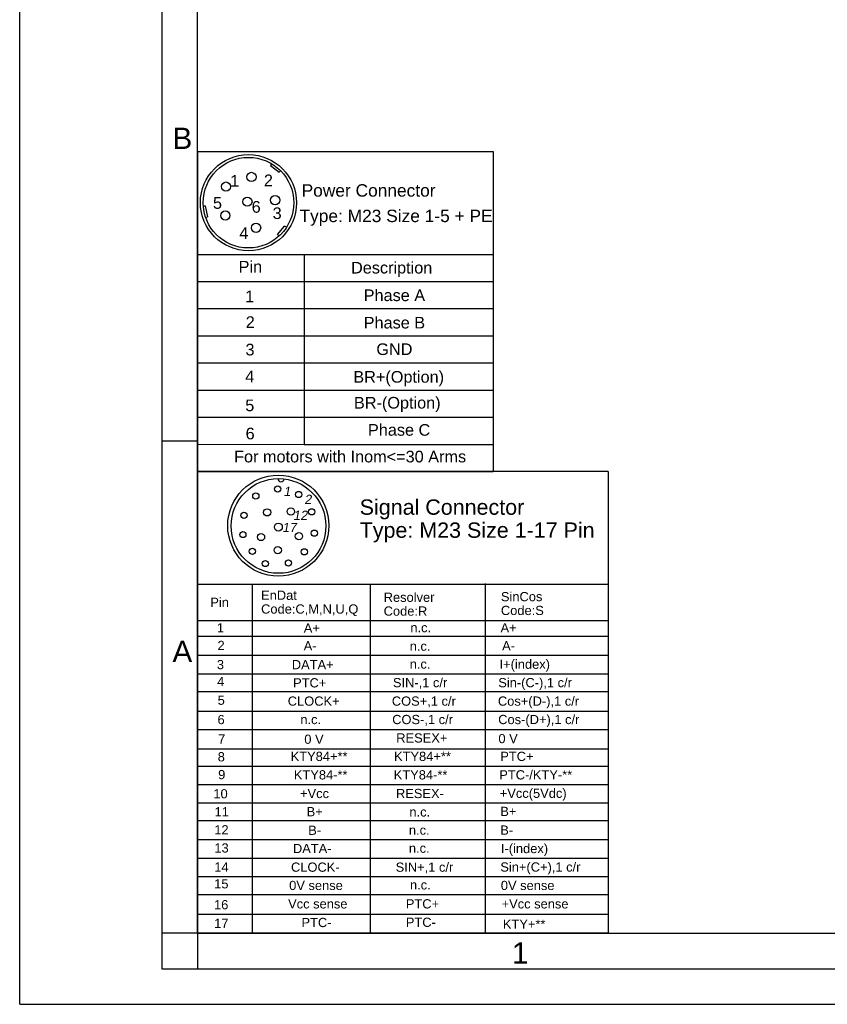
# Model space of a CAD drawing. Header units: millimetres. Extents: x 0 to 420, y 0 to 297.
# Tile 1 of 44: x 0 to 114, y 0 to 138. Entities that reach past the tile are written whole.
import ezdxf

# ---------------------------------------------------------------- set-up
doc = ezdxf.new("R2010")
doc.units = ezdxf.units.MM
doc.header["$LTSCALE"] = 23.1
doc.layers.get('0').update_dxf_attribs({"linetype": 'CONTINUOUS'})
doc.layers.add('DETAIL', color=7, linetype='CONTINUOUS')
doc.styles.get("Standard").update_dxf_attribs({"font": 'arial.ttf'})
doc.styles.add('TEXTSTYLE_2', font='arial.ttf')

# ---------------------------------------------------------------- blocks, each defined once
blk = doc.blocks.new('17PINS_BL2', base_point=(53.88, 42.43))
at = {"layer": 'DETAIL', "color": 2, "linetype": 'CONTINUOUS'}
for p, q in [((25, 74.93), (25, 9.93)), ((82.76, 74.93), (25, 74.93)), ((82.76, 74.93), (82.76, 10)), ((25, 59.1), (82.76, 59.1)), ((32.71, 59.1), (32.71, 10)), ((49.3, 59.1), (49.3, 10)), ((65.49, 59.17), (65.49, 10)), ((25, 53.96), (82.76, 53.96)), ((25, 51.75), (82.76, 51.75)), ((25, 49.09), (82.76, 49.09)), ((25, 46.46), (82.76, 46.46)), ((25, 43.97), (82.76, 43.97)), ((25, 41.23), (82.76, 41.23)), ((25, 38.66), (82.76, 38.66)), ((25, 35.91), (82.76, 35.91)), ((25, 33.5), (82.76, 33.5)), ((25, 30.92), (82.76, 30.92)), ((25, 28.32), (82.76, 28.32)), ((82.76, 25.8), (25, 25.8)), ((25, 23.17), (82.76, 23.17)), ((25, 20.54), (82.76, 20.54)), ((25, 17.99), (82.76, 17.99)), ((25, 15.46), (82.76, 15.46)), ((25, 12.68), (82.76, 12.68)), ((82.69, 10), (25, 10))]:
    blk.add_line(p, q, dxfattribs=at)
for centre, radius in [((36.37, 67.31), 7.11), ((36.4, 67.27), 6.66), ((36.29, 72.47), 0.436), ((39.25, 71.69), 0.436), ((33.21, 71.47), 0.436), ((34.8, 69.18), 0.509), ((38.14, 69.3), 0.509), ((41.06, 69.25), 0.436), ((31.54, 68.75), 0.436), ((31.39, 66.06), 0.436), ((36.38, 67.11), 0.557), ((41.43, 66.25), 0.436), ((33.94, 65.71), 0.509), ((39.27, 65.83), 0.509), ((32.72, 63.7), 0.436), ((36.29, 63.87), 0.509), ((40.02, 63.63), 0.436), ((34.56, 61.98), 0.436), ((37.8, 62.05), 0.436)]:
    blk.add_circle(centre, radius, dxfattribs=at)
blk.add_arc((36.75, 73.92), 0.436, 178.7834, 355.0273, dxfattribs=at)
at = {"layer": 'DETAIL', "color": 2, "linetype": 'CONTINUOUS', "oblique": 10}
for s, height, p in [('1', 1.3, (37.09, 71.47)), ('2', 1.3, (40.02, 70.35)), ('12', 1.296, (38.45, 68.12)), ('17', 1.296, (36.91, 66.41))]:
    blk.add_text(s, height=height, dxfattribs=at).set_placement(p)
at = {"layer": 'DETAIL', "color": 2, "linetype": 'CONTINUOUS'}
for s, height, p in [('Signal Connector', 2.1601, (47.82, 68.84)), ('Type: M23 Size 1-17 Pin', 2.1601, (47.82, 65.6)), ('EnDat', 1.296, (33.95, 56.88)), ('Pin', 1.296, (26.81, 55.88)), ('Resolver', 1.296, (51.19, 56.59)), ('SinCos', 1.296, (67.68, 56.68)), ('Code:C,M,N,U,Q', 1.2961, (33.95, 54.94)), ('Code:R', 1.296, (51.19, 54.65)), ('Code:S', 1.296, (67.68, 54.74)), ('1', 1.3, (27.73, 52.29)), ('A+', 1.296, (39.95, 52.27)), ('n.c.', 1.296, (54.94, 52.32)), ('A+', 1.296, (67.63, 52.3)), ('2', 1.3, (27.82, 49.81)), ('A-', 1.296, (39.94, 49.77)), ('n.c.', 1.296, (54.85, 49.72)), ('A-', 1.296, (67.85, 49.77)), ('I+(index)', 1.296, (67.49, 47.18)), ('3', 1.3, (27.73, 47.12)), ('DATA+', 1.296, (38.27, 47.12)), ('n.c.', 1.296, (54.85, 47.2)), ('4', 1.3, (27.77, 44.74)), ('PTC+', 1.296, (38.45, 44.56)), ('SIN-,1 c/r', 1.296, (52.49, 44.59)), ('Sin-(C-),1 c/r', 1.2961, (67.31, 44.59)), ('5', 1.3, (27.84, 42.12)), ('CLOCK+', 1.296, (37.7, 41.99)), ('COS+,1 c/r', 1.296, (52.34, 41.99)), ('Cos+(D-),1 c/r', 1.2961, (67.26, 41.99)), ('6', 1.3, (27.82, 39.39)), ('n.c.', 1.296, (39.47, 39.4)), ('COS-,1 c/r', 1.296, (52.39, 39.4)), ('Cos-(D+),1 c/r', 1.2961, (67.3, 39.4)), ('7', 1.3, (27.91, 36.67)), ('0 V', 1.296, (40.03, 36.63)), ('RESEX+', 1.296, (52.96, 36.81)), ('0 V', 1.296, (67.33, 36.72)), ('8', 1.3, (27.85, 34.16)), ('KTY84+**', 1.296, (38.11, 34.22)), ('KTY84+**', 1.296, (52.65, 34.22)), ('PTC+', 1.296, (67.59, 34.22)), ('9', 1.3, (27.91, 31.65)), ('KTY84-**', 1.296, (38.56, 31.62)), ('KTY84-**', 1.296, (52.61, 31.62)), ('PTC-/KTY-**', 1.2961, (67.45, 31.62)), ('+Vcc(5Vdc)', 1.296, (67.52, 29.03)), ('10', 1.296, (27.24, 28.96)), ('+Vcc', 1.296, (39.43, 29)), ('RESEX-', 1.296, (52.92, 29)), ('11', 1.296, (27.41, 26.43)), ('B+', 1.296, (40.36, 26.44)), ('B+', 1.296, (67.6, 26.48)), ('n.c.', 1.296, (54.81, 26.4)), ('12', 1.296, (27.37, 23.89)), ('B-', 1.296, (40.58, 23.83)), ('B-', 1.296, (67.59, 23.85)), ('n.c.', 1.296, (54.74, 23.85)), ('13', 1.296, (27.38, 21.34)), ('DATA-', 1.296, (38.43, 21.26)), ('n.c.', 1.296, (54.74, 21.31)), ('I-(index)', 1.296, (67.68, 21.26)), ('14', 1.296, (27.37, 18.66)), ('CLOCK-', 1.296, (38.16, 18.64)), ('SIN+,1 c/r', 1.296, (52.88, 18.64)), ('Sin+(C+),1 c/r', 1.2961, (67.6, 18.66)), ('15', 1.296, (27.35, 16.3)), ('0V sense', 1.296, (37.9, 16.07)), ('n.c.', 1.296, (54.89, 16.15)), ('0V sense', 1.296, (67.67, 16.07)), ('16', 1.296, (27.33, 13.36)), ('Vcc sense', 1.296, (37.75, 13.48)), ('PTC+', 1.296, (54.31, 13.48)), ('+Vcc sense', 1.296, (67.78, 13.48)), ('17', 1.296, (27.35, 10.73)), ('PTC-', 1.296, (39.63, 10.86)), ('PTC-', 1.296, (54.31, 10.89)), ('KTY+**', 1.296, (67.96, 10.63))]:
    blk.add_text(s, height=height, dxfattribs=at).set_placement(p)
blk = doc.blocks.new('6PINS_BL3', base_point=(45.8, 97.43))
at = {"layer": 'DETAIL', "color": 2, "linetype": 'CONTINUOUS'}
for p, q in [((25, 119.93), (66.59, 119.92)), ((25, 119.93), (25, 74.93)), ((66.59, 119.92), (66.59, 74.93)), ((35.43, 118.2), (35.29, 117.97)), ((35.29, 117.97), (36.51, 117.02)), ((36.51, 117.02), (36.71, 117.2)), ((25.83, 112.29), (26.1, 112.31)), ((26.1, 112.31), (26.4, 110.76)), ((26.17, 110.65), (26.4, 110.76)), ((36.28, 108.27), (37.27, 109.42)), ((37.52, 109.27), (37.27, 109.42)), ((36.49, 108.04), (36.28, 108.27)), ((25, 105.46), (66.59, 105.46)), ((40.02, 105.46), (40.02, 78.74)), ((25, 101.65), (66.59, 101.64)), ((25, 97.83), (66.59, 97.83)), ((25, 94.01), (66.59, 94.01)), ((25, 90.2), (66.59, 90.19)), ((25, 86.38), (66.59, 86.38)), ((25, 82.56), (66.59, 82.56)), ((25, 78.75), (40.02, 78.74)), ((40.02, 78.74), (66.59, 78.74)), ((25, 74.93), (66.59, 74.93))]:
    blk.add_line(p, q, dxfattribs=at)
for centre, radius in [((32.18, 112.73), 6.76), ((32.18, 112.73), 6.37), ((32.6, 116.35), 0.649), ((29.02, 114.99), 0.649), ((35.93, 113.08), 0.649), ((32.03, 112.87), 0.649), ((28.93, 110.93), 0.649), ((33.25, 109.2), 0.649)]:
    blk.add_circle(centre, radius, dxfattribs=at)
for s, height, p in [('1', 1.64, (29.62, 114.99)), ('2', 1.64, (34.35, 115.05)), ('Power Connector', 1.7449, (39.66, 113.58)), ('5', 1.64, (27.19, 111.87)), ('6', 1.64, (32.63, 111.32)), ('3', 1.64, (35.58, 110.43)), ('Type: M23 Size 1-5 + PE', 1.7449, (39.36, 110)), ('4', 1.64, (30.89, 107.63)), ('Pin', 1.636, (30.8, 102.91)), ('Description', 1.6358, (46.61, 102.77)), ('1', 1.64, (31.71, 98.74)), ('Phase A', 1.636, (48.39, 98.89)), ('2', 1.64, (31.79, 95.11)), ('Phase B', 1.636, (48.39, 95.04)), ('3', 1.64, (31.76, 91.25)), ('GND', 1.636, (50.17, 91.31)), ('4', 1.64, (31.72, 87.46)), ('BR+(Option)', 1.6358, (46.93, 87.42)), ('5', 1.64, (31.73, 83.41)), ('BR-(Option)', 1.6358, (47.02, 83.78)), ('Phase C', 1.636, (48.99, 79.96)), ('6', 1.64, (31.78, 79.45)), ('For motors with Inom<=30 Arms', 1.6358, (30.16, 76.21))]:
    blk.add_text(s, height=height, dxfattribs=at).set_placement(p)

msp = doc.modelspace()

# ---------------------------------------------------------------- linework, layer by layer
at = {"color": 2, "linetype": 'CONTINUOUS'}
for p, q in [((0, 0), (0, 297)), ((20, 292), (20, 5)), ((20, 79.25), (25, 79.25)), ((25, 10), (20, 10)), ((25, 10), (25, 5)), ((20, 5), (415, 5)), ((0, 0), (232.75, 0))]:
    msp.add_line(p, q, dxfattribs=at)
at = {"color": 7, "linetype": 'CONTINUOUS'}
for q in [(25, 287), (410, 10)]:
    msp.add_line((25, 10), q, dxfattribs=at)

# ---------------------------------------------------------------- block references
at = {"layer": 'DETAIL', "color": 2, "linetype": 'CONTINUOUS'}
for name, p in [('6PINS_BL3', (45.79585, 97.42632)), ('17PINS_BL2', (53.88204, 42.42956))]:
    msp.add_blockref(name, p, dxfattribs=at)

# ---------------------------------------------------------------- texts
at = {"color": 2, "linetype": 'CONTINUOUS', "char_height": 3, "attachment_point": 1, "line_spacing_factor": 0.9, "style": 'TEXTSTYLE_2'}
for s, insert, width in [('B', (21.4816, 123.27986), 2.7881041), ('A', (21.4816, 51.11363), 2.7881041), ('1', (69.23353, 8.72631), 2.330855)]:
    msp.add_mtext(s, dxfattribs=dict(at, insert=insert, width=width))

doc.saveas('drawing.dxf')
